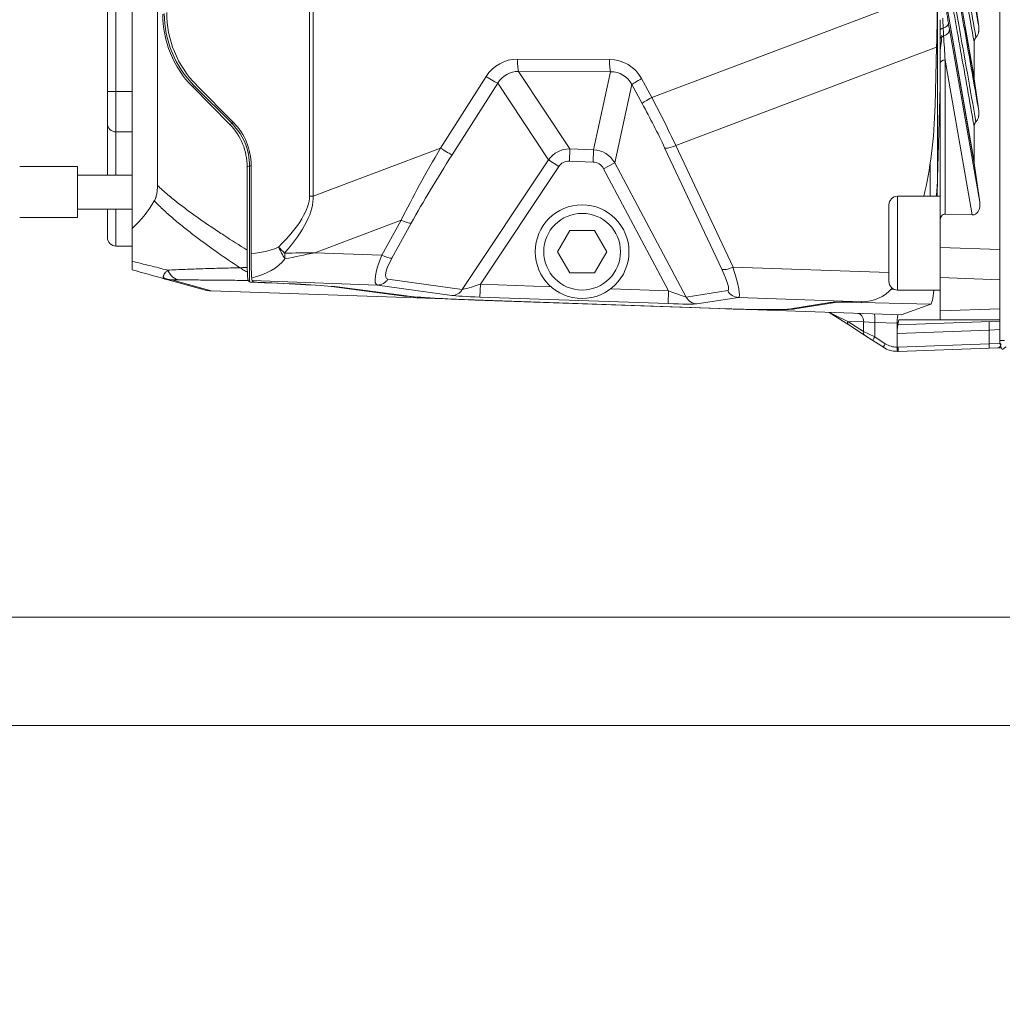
# Model space of a CAD drawing. Header units: millimetres. Extents: x 0 to 837, y 0 to 589.
# Tile 76 of 166: x 418 to 476, y 223 to 281. Entities that reach past the tile are written whole.
import ezdxf

# ---------------------------------------------------------------- set-up
doc = ezdxf.new("R2010")
doc.units = ezdxf.units.MM
doc.layers.add('1', color=7, linetype='Continuous', true_color=0xffffff)
doc.styles.add('ideas_simplex', font='simplex.shx')
doc.dimstyles.get("Standard").update_dxf_attribs({"dimtxt": 0.18, "dimasz": 0.18, "dimexe": 0.18, "dimexo": 0.0625, "dimgap": 0.09, "dimtad": 0, "dimtih": 1, "dimtoh": 1, "dimdec": 4, "dimzin": 0, "dimdsep": 46, "dimtxsty": 'Standard', "dimcen": 0.09, "dimadec": 0, "dimazin": 0, "dimtfac": 1, "dimtdec": 4, "dimtofl": 0, "dimtmove": 0, "dimatfit": 3, "dimfxl": 1, "dimtolj": 1, "dimtzin": 0, "dimarcsym": 0})

# ---------------------------------------------------------------- blocks, each defined once
blk = doc.blocks.new('_U9')
at = {"layer": '1', "color": 27, "lineweight": 13}
blk.add_line((543.68138, 255.359267), (543.68138, 224.895065), dxfattribs=at)
at = {"layer": '1', "color": 152, "lineweight": 13}
for p, q in [((490.695031, 247.859267), (545.68138, 247.859267)), ((397.385961, 245.904525), (545.68138, 245.904525))]:
    blk.add_line(p, q, dxfattribs=at)
at = {"layer": '1', "color": 87, "lineweight": 25}
for p, q in [((542.18138, 239.100065), (536.55638, 239.100065)), ((536.55638, 239.100065), (536.55638, 237.600065)), ((542.18138, 237.600065), (542.18138, 239.100065)), ((536.55638, 226.395065), (536.55638, 224.895065)), ((542.18138, 224.895065), (542.18138, 226.395065)), ((536.55638, 224.895065), (542.18138, 224.895065))]:
    blk.add_line(p, q, dxfattribs=at)
at = {"layer": '1', "color": 27, "lineweight": 18}
for points in [[(543.68138, 247.859267), (543.152399, 250.859265), (544.21036, 250.859269)], [(543.68138, 245.904525), (544.21036, 242.904527), (543.152399, 242.904523)]]:
    blk.add_solid(points, dxfattribs=at)
at = {"layer": '1', "color": 87, "linetype": 'Continuous', "lineweight": 25, "char_height": 3, "attachment_point": 7, "rotation": 90, "line_spacing_factor": 1.204819, "style": 'ideas_simplex'}
for s, insert in [('\\W1.2664;.077', (542.02788, 226.342565)), ('\\W1.3125;2', (534.71538, 230.797565))]:
    blk.add_mtext(s, dxfattribs=dict(at, insert=insert))

msp = doc.modelspace()

# ---------------------------------------------------------------- linework, layer by layer
at = {"layer": '1', "color": 143, "linetype": 'Continuous', "lineweight": 18}
msp.add_line((475.895, 262.148), (475.895, 359.571), dxfattribs=at)
at = {"layer": '1', "color": 9, "linetype": 'Continuous', "lineweight": 18}
for p, q in [((424.995, 268.726), (424.995, 352.993)), ((426.477, 350.473), (426.477, 271.246)), ((474.404, 272.55), (472.506, 283.406)), ((474.404, 277.5), (473.376, 283.384)), ((474.404, 282.45), (474.668, 280.566)), ((472.395, 278.394), (472.395, 279.823)), ((472.102, 275.948), (472.194, 279.362)), ((474.398, 279.643), (474.398, 277.584)), ((472.395, 269.155), (472.395, 278.394)), ((474.404, 277.5), (474.668, 275.617)), ((430.725, 274.823), (428.526, 277.051)), ((428.759, 277.147), (430.957, 274.92)), ((474.398, 272.634), (474.398, 274.693)), ((431.74, 267.452), (431.74, 272.346)), ((431.972, 272.442), (431.972, 267.25)), ((474.404, 272.55), (474.726, 270.257)), ((472.218, 270.609), (472.248, 271.677)), ((474.287, 269.513), (472.695, 269.569)), ((424.995, 266.797), (424.995, 268.726)), ((472.395, 269.155), (472.395, 267.602)), ((472.395, 265.835), (472.395, 267.602)), ((472.395, 263.89), (472.395, 265.835)), ((429.167, 265.134), (426.88, 265.769)), ((431.878, 265.588), (431.798, 265.671)), ((432.035, 265.66), (432.097, 265.596)), ((436.984, 265.277), (440.824, 264.775)), ((441.085, 264.761), (437.172, 265.273)), ((429.637, 265.062), (429.632, 265.062)), ((445.053, 264.524), (429.637, 265.062)), ((459.451, 264.021), (445.053, 264.524)), ((459.416, 264.022), (445.125, 264.521)), ((463.65, 263.998), (465.924, 264.37)), ((466.121, 264.361), (463.883, 263.996)), ((467.368, 264.416), (467.806, 264.416)), ((471.848, 264.278), (470.12, 263.648)), ((470.12, 263.648), (459.451, 264.021)), ((467.036, 263.06), (465.895, 263.796)), ((472.395, 263.359), (472.395, 263.89)), ((467.963, 262.462), (467.036, 263.06)), ((469.883, 263.158), (469.883, 262.562)), ((469.927, 263.064), (475.895, 263.272)), ((469.927, 263.064), (469.927, 263.064)), ((469.989, 263.359), (472.395, 263.359)), ((475.895, 263.359), (472.395, 263.359)), ((468.451, 262.147), (467.963, 262.462)), ((469.883, 262.562), (469.883, 261.759)), ((469.07, 261.748), (468.451, 262.147)), ((469.883, 261.759), (469.883, 261.759)), ((475.279, 261.696), (469.935, 261.509)), ((475.792, 261.714), (475.279, 261.696)), ((475.991, 261.721), (475.792, 261.714))]:
    msp.add_line(p, q, dxfattribs=at)
at = {"layer": '1', "color": 9, "linetype": 'Continuous', "lineweight": 13}
for p, q in [((435.4, 270.621), (435.4, 351.097)), ((435.617, 351.097), (435.617, 270.621)), ((472.248, 350.042), (472.248, 271.677)), ((472.508, 283.447), (474.398, 272.634)), ((473.377, 283.426), (474.398, 277.584)), ((455.482, 276.41), (472.238, 282.736)), ((472.948, 280.41), (474.726, 270.257)), ((472.194, 279.362), (456.89, 273.585)), ((447.608, 278.661), (452.998, 278.639)), ((474.287, 269.513), (472.695, 278.606)), ((472.695, 278.606), (472.695, 269.569)), ((443.083, 273.44), (445.765, 277.642)), ((453.059, 277.915), (447.668, 277.937)), ((447.668, 277.937), (450.672, 273.394)), ((452.059, 273.345), (453.059, 277.915)), ((454.881, 277.514), (455.482, 276.41)), ((428.634, 277.096), (428.526, 277.051)), ((430.854, 274.877), (428.634, 277.096)), ((446.448, 277.244), (443.767, 273.042)), ((449.422, 272.747), (446.448, 277.244)), ((454.314, 277.168), (453.309, 272.574)), ((454.915, 276.063), (454.314, 277.168)), ((472.248, 271.677), (472.395, 277.05)), ((430.725, 274.823), (430.854, 274.877)), ((430.854, 274.877), (430.927, 274.95)), ((435.617, 270.621), (443.083, 273.44)), ((450.647, 272.67), (450.672, 273.394)), ((450.672, 273.394), (452.059, 273.345)), ((452.034, 272.621), (452.059, 273.345)), ((459.596, 266.324), (456.238, 273.458)), ((456.89, 273.585), (460.248, 266.452)), ((431.798, 273.149), (431.896, 273.171)), ((444.365, 265.143), (449.422, 272.747)), ((450.02, 272.35), (449.422, 272.747)), ((431.878, 272.403), (431.74, 272.346)), ((431.878, 265.588), (431.878, 272.403)), ((431.878, 272.403), (431.972, 272.403)), ((450.02, 272.35), (445.428, 265.445)), ((452.034, 272.621), (450.647, 272.67)), ((452.657, 272.227), (453.309, 272.574)), ((456.468, 265.059), (452.657, 272.227)), ((453.309, 272.574), (457.497, 264.697)), ((471.814, 270.61), (471.814, 272.529)), ((435.617, 270.621), (435.4, 270.621)), ((440.773, 269.211), (435.709, 267.3)), ((439.638, 267.161), (440.773, 269.211)), ((441.371, 269.033), (440.235, 266.983)), ((472.395, 267.602), (475.895, 267.48)), ((435.709, 267.3), (439.638, 267.161)), ((460.248, 266.452), (469.395, 266.129)), ((475.895, 265.713), (472.395, 265.835)), ((427.321, 265.705), (429.637, 265.062)), ((439.38, 265.401), (432.035, 265.66)), ((432.37, 265.566), (432.37, 265.554)), ((436.984, 265.296), (436.984, 265.277)), ((443.741, 264.791), (439.38, 265.401)), ((440.004, 265.753), (444.365, 265.143)), ((445.428, 265.445), (445.402, 264.696)), ((445.428, 265.445), (449.572, 265.3)), ((440.824, 264.775), (440.824, 264.795)), ((456.442, 264.31), (445.402, 264.696)), ((453.07, 265.178), (456.468, 265.059)), ((456.468, 265.059), (456.442, 264.31)), ((457.497, 264.697), (459.938, 265.074)), ((460.564, 264.672), (458.123, 264.295)), ((467.806, 264.416), (460.564, 264.672)), ((466.121, 264.361), (466.121, 264.39)), ((471.848, 264.278), (466.946, 264.402)), ((463.883, 264.036), (463.883, 263.996)), ((472.395, 263.89), (475.895, 264.012)), ((466.987, 263.27), (467.914, 262.672)), ((467.914, 263.238), (466.987, 263.27)), ((468.565, 263.204), (467.914, 263.238)), ((467.914, 262.672), (467.914, 263.238)), ((469.883, 263.158), (468.565, 263.204)), ((468.565, 263.204), (468.565, 262.357)), ((467.914, 262.672), (468.565, 262.357)), ((468.565, 262.357), (469.184, 261.958)), ((475.279, 262.751), (469.883, 262.562)), ((475.895, 262.783), (475.279, 262.751)), ((475.279, 261.946), (475.279, 262.751)), ((469.935, 261.759), (475.279, 261.946)), ((475.279, 261.946), (475.963, 261.964))]:
    msp.add_line(p, q, dxfattribs=at)
at = {"layer": '1', "color": 251, "linetype": 'Continuous', "lineweight": 18}
for p, q in [((423.545, 276.759), (423.545, 344.959)), ((423.545, 274.889), (423.545, 276.759)), ((423.545, 271.859), (423.545, 274.889)), ((424.995, 274.389), (424.045, 274.389)), ((423.545, 268.189), (423.545, 269.859)), ((424.995, 267.689), (424.045, 267.689)), ((373.329, 239.555), (510.845, 239.555))]:
    msp.add_line(p, q, dxfattribs=at)
at = {"layer": '1', "color": 251, "linetype": 'Continuous', "lineweight": 13}
for p, q in [((424.045, 344.959), (424.045, 276.759)), ((424.045, 276.759), (423.545, 276.759)), ((424.045, 276.759), (424.045, 274.389)), ((424.995, 276.759), (424.045, 276.759)), ((424.045, 274.389), (424.045, 271.859)), ((424.045, 269.859), (424.045, 267.689))]:
    msp.add_line(p, q, dxfattribs=at)
at = {"layer": '1', "color": 252, "linetype": 'Continuous', "lineweight": 18}
for p, q in [((421.795, 272.359), (418.395, 272.359)), ((421.795, 269.359), (421.795, 272.359)), ((424.995, 271.859), (421.795, 271.859)), ((421.795, 269.859), (424.995, 269.859)), ((418.395, 269.359), (421.795, 269.359))]:
    msp.add_line(p, q, dxfattribs=at)
at = {"layer": '1', "color": 27, "linetype": 'Continuous', "lineweight": 13}
msp.add_line((469.895, 270.609), (469.895, 265.109), dxfattribs=at)
at = {"layer": '1', "color": 27, "linetype": 'Continuous', "lineweight": 18}
for p, q in [((472.395, 270.609), (469.895, 270.609)), ((469.395, 265.609), (469.395, 270.109)), ((450.673, 268.609), (449.952, 267.359)), ((452.117, 268.609), (450.673, 268.609)), ((452.838, 267.359), (452.117, 268.609)), ((449.952, 267.359), (450.673, 266.109)), ((452.117, 266.109), (452.838, 267.359)), ((450.673, 266.109), (452.117, 266.109)), ((469.895, 265.109), (472.395, 265.109))]:
    msp.add_line(p, q, dxfattribs=at)
at = {"layer": '1', "color": 143, "linetype": 'Continuous', "lineweight": 13}
msp.add_line((475.895, 262.148), (476.171, 262.148), dxfattribs=at)
at = {"layer": '1', "color": 27, "linetype": 'Continuous', "lineweight": 18}
msp.add_circle((451.395, 267.359), 2.75, dxfattribs=at)
at = {"layer": '1', "color": 27, "linetype": 'Continuous', "lineweight": 13}
msp.add_circle((451.395, 267.359), 2.25, dxfattribs=at)
at = {"layer": '1', "color": 251, "linetype": 'Continuous', "lineweight": 18}
for centre in [(424.045, 274.889), (424.045, 268.189)]:
    msp.add_arc(centre, 0.5, 180, 270, dxfattribs=at)
at = {"layer": '1', "color": 27, "linetype": 'Continuous', "lineweight": 18}
for centre, start, end in [((469.895, 270.109), 90, 180), ((469.895, 265.609), 180, 270)]:
    msp.add_arc(centre, 0.5, start, end, dxfattribs=at)
at = {"layer": '1', "color": 9, "linetype": 'Continuous', "lineweight": 18}
for centre, radius, start, end in [((429.702, 267.061), 2, 254.47596, 268), ((469.883, 263.009), 1.5, 237.17814, 270.30053)]:
    msp.add_arc(centre, radius, start, end, dxfattribs=at)
at = {"layer": '1', "color": 9, "linetype": 'Continuous', "lineweight": 13}
msp.add_arc((469.861, 263.009), 1.25, 237.17814, 270.99878, dxfattribs=at)
at = {"layer": '1', "color": 143, "linetype": 'Continuous', "lineweight": 18}
msp.add_arc((476.895, 262.148), 1, 180, 212.21055, dxfattribs=at)
at = {"layer": '1', "color": 9, "linetype": 'Continuous', "lineweight": 18}
for centre, major_axis, ratio, start_param, end_param in [((471.349, 281.967), (0.064, 10.708), 0.082871, 4.46717, 4.784734), ((432.734, 281.278), (1.08, -5.904), 0.99062, 4.529755, 5.314648), ((432.967, 281.374), (1.08, -5.904), 0.99062, 4.529755, 5.314648), ((474.705, 277.52), (0.088, -0.423), 0.693559, 4.419789, 4.616624), ((469.114, 276.804), (0, -9.813), 0.305731, 0.887609, 1.48353), ((428.27, 272.358), (0.63, -3.444), 0.99062, 1.388162, 2.173055), ((428.503, 272.454), (0.63, -3.444), 0.99062, 1.388162, 2.173055), ((474.705, 272.571), (0.088, -0.423), 0.693559, 4.419789, 4.616624), ((470.753, 273.474), (0.44, -5.094), 0.281545, 0.949401, 1.186046), ((421.246, 274.359), (0, -7.136), 0.855901, 0.660804, 0.971706), ((474.225, 270.222), (0.147, -0.702), 0.696643, 6.113289, 7.757821), ((472.695, 269.144), (0.015, -0.424), 0.706247, 3.092307, 4.663104), ((432.038, 268.16), (0, -2.502), 0.034914, 5.921482, 6.247042), ((432.378, 265.571), (0.5, -0.017), 0.034899, 3.177719, 4.696893), ((432.897, 265.569), (0.8, -0.028), 0.034899, 3.177719, 4.61166), ((432.286, 265.382), (5, -0.175), 0.034899, 0.350286, 1.5553), ((432.286, 265.382), (5.2, -0.182), 0.034899, 0.350286, 1.470067), ((445.053, 264.681), (4.5, -0.157), 0.034899, 3.491879, 4.713609), ((445.125, 264.671), (4.3, -0.15), 0.034899, 3.491879, 4.713609), ((467.72, 266.919), (1.471, -2.063), 0.964152, 5.680954, 6.502502), ((466.613, 267.41), (4.27, -0.253), 0.700952, 5.488104, 5.535598), ((471.836, 267.277), (0.003, -3.001), 0.092856, 0.033741, 0.763482), ((471.045, 264.159), (5.2, -0.182), 0.034899, 2.357415, 2.96828), ((471.045, 264.159), (5, -0.175), 0.034899, 2.533272, 2.96828), ((459.416, 264.172), (4.3, -0.15), 0.034899, 4.713609, 6.109873), ((459.451, 264.178), (4.5, -0.157), 0.034899, 4.713609, 6.109873), ((469.927, 263.155), (0, -0.5), 0.088443, 3.138456, 4.70621), ((469.927, 262.563), (0, 0.5), 0.087222, 0.00306, 1.572638), ((469.989, 262.359), (0, -1), 0.087489, 3.141593, 3.930967), ((469.883, 263.009), (0.032, -1.5), 0.999999, 6.267199, 6.29686)]:
    msp.add_ellipse(centre, major_axis=major_axis, ratio=ratio, start_param=start_param, end_param=end_param, dxfattribs=at)
at = {"layer": '1', "color": 9, "linetype": 'Continuous', "lineweight": 13}
for centre, major_axis, ratio, start_param, end_param in [((432.881, 281.339), (5.547, 2.297), 0.999405, 2.749146, 3.534039), ((472.695, 280.333), (0.3, 0), 0.513377, 1.961543, 3.141593), ((472.39, 280.713), (0.493, 0.081), 0.555445, 5.016168, 6.24161), ((472.453, 280.341), (0.493, 0.086), 0.701748, 4.899598, 6.234653), ((472.761, 282.184), (0.353, -2.514), 0.034118, 5.299287, 5.49116), ((472.695, 279.823), (-0.3, 0), 0.6788, 5.019443, 6.283185), ((472.695, 278.96), (0.297, -4.591), 0.004973, 4.479675, 4.789152), ((447.637, 276.33), (0.464, -2.288), 0.957638, 2.945957, 3.922661), ((447.694, 278.661), (0.003, 0.75), 0.114651, 1.571252, 2.878014), ((453.084, 278.639), (0.003, 0.75), 0.114651, 1.571252, 2.878014), ((452.888, 276.309), (1.166, 2.051), 0.949146, 5.751038, 6.774317), ((472.695, 278.394), (-0.3, 0), 0.707107, 4.712389, 6.283185), ((447.723, 276.33), (0.49, -1.542), 0.920728, 2.845451, 3.822154), ((445.851, 277.642), (-0.632, 0.403), 0.061968, 1.473997, 2.84673), ((452.974, 276.309), (0.725, 1.464), 0.912907, 5.700782, 6.724061), ((454.967, 277.514), (0.659, 0.359), 0.055088, 1.67167, 2.966792), ((455.568, 276.41), (0.659, 0.359), 0.055088, 1.67167, 2.966792), ((454.169, 275.482), (4.694, -8.915), 0.158202, 1.274075, 1.59164), ((453.517, 275.135), (4.437, -8.209), 0.179133, 1.26949, 1.587055), ((428.375, 272.401), (3.237, 1.341), 0.999083, 6.105454, 6.675632), ((447.117, 274.53), (8.664, 13.673), 0.177711, 1.762235, 2.0798), ((443.169, 273.44), (-0.632, 0.403), 0.061968, 1.473997, 2.84673), ((450.657, 271.893), (0.828, -1.253), 0.998681, 2.546547, 3.52325), ((451.997, 271.846), (0.321, 1.466), 0.99936, 5.434217, 6.457496), ((456.89, 273.805), (0.679, 0.319), 0.266611, 3.322751, 4.58756), ((447.715, 274.132), (8.925, 12.971), 0.17075, 1.771318, 2.088882), ((450.657, 271.893), (0.435, -0.659), 0.949906, 2.546547, 3.52325), ((451.997, 271.846), (-0.166, -0.759), 0.96485, 2.292625, 3.315904), ((379.306, 249.078), (56.009, 22.011), 0.140612, 5.972738, 6.227981), ((379.694, 249.078), (55.804, 22.098), 0.165852, 5.971715, 6.226959), ((440.773, 269.43), (0.656, -0.363), 0.258385, 4.854491, 5.978236), ((430.399, 268.204), (3.588, -0.137), 0.278524, 5.177049, 5.814998), ((433.971, 267.631), (0.673, -1.341), 0.232878, 4.595995, 5.133192), ((433.971, 267.631), (1.063, -1.058), 0.185774, 4.527943, 4.863567), ((433.971, 267.631), (-0.087, 1.497), 0.037614, 1.807682, 2.047975), ((440.569, 267.859), (1.221, 2.447), 0.20622, 1.960972, 3.200344), ((439.638, 267.38), (0.656, -0.363), 0.258385, 4.854491, 5.978236), ((441.167, 267.462), (1.231, 1.683), 0.25173, 2.03651, 3.275882), ((430.787, 268.204), (3.602, -0.172), 0.693136, 5.090968, 5.822863), ((460.248, 266.671), (0.679, 0.319), 0.266611, 3.322751, 4.58756), ((459.631, 267.205), (0.938, -2.531), 0.124782, 6.266844, 7.506216), ((427.374, 267.203), (0.046, -1.499), 0.88294, 5.821175, 6.208781), ((427.823, 267.204), (0.01, 1.5), 0.633083, 2.24119, 3.096492), ((458.979, 266.858), (0.975, -1.778), 0.151314, 6.228322, 7.467694), ((439.406, 266.15), (0.104, 0.743), 0.947853, 3.251316, 4.285064), ((445.462, 265.496), (1.136, 0.356), 0.032539, 3.395714, 4.672231), ((443.767, 265.54), (0.104, 0.743), 0.947853, 3.251316, 4.285064), ((445.436, 264.747), (1.761, -0.061), 0.029726, 3.417547, 4.694065), ((456.44, 265.113), (1.069, -0.414), 0.034508, 4.752325, 6.148588), ((458.15, 265.044), (-0.114, 0.741), 0.983008, 1.900991, 2.950307), ((460.59, 265.421), (-0.114, 0.741), 0.983008, 1.900991, 2.950307), ((456.414, 264.364), (1.731, -0.061), 0.030233, 4.729864, 6.126127), ((467.203, 263.25), (1.252, -0.54), 0.049546, 3.015386, 4.560449), ((467.546, 263.238), (0.017, 0.5), 0.737072, 4.738122, 6.283185), ((468.521, 263.204), (0.017, 0.5), 0.087103, 4.715431, 6.283185), ((467.171, 263.27), (0.136, 0.21), 0.675895, 1.981905, 3.141593), ((475.296, 262.751), (-0.017, 0.5), 0.034878, 0, 1.569578), ((468.099, 262.672), (-0.136, -0.21), 0.675895, 5.123497, 6.283185), ((468.586, 262.357), (0.136, 0.21), 0.073324, 1.618055, 3.141593), ((469.205, 261.958), (-0.136, -0.21), 0.073324, 4.759648, 6.283185), ((475.27, 261.946), (0.009, -0.25), 0.034878, 0, 1.569578), ((475.783, 261.964), (-0.009, 0.25), 0.719128, 3.141593, 4.183459), ((475.783, 261.964), (-0.009, 0.25), 0.719128, 4.214687, 4.651682), ((469.892, 263.009), (1.25, 0), 1, 4.705409, 4.747296), ((469.927, 261.759), (0.009, -0.25), 0.034878, 0, 1.569578)]:
    msp.add_ellipse(centre, major_axis=major_axis, ratio=ratio, start_param=start_param, end_param=end_param, dxfattribs=at)
at = {"layer": '1', "color": 143, "linetype": 'Continuous', "lineweight": 13}
msp.add_ellipse((476.303, 261.775), major_axis=(-0.254, -0.16), ratio=0.043295, start_param=4.781005, end_param=6.283185, dxfattribs=at)
at = {"layer": '1', "color": 9, "linetype": 'Continuous', "lineweight": 13}
for points, knots in [([(473.964, 284.584), (474.005, 284.351), (474.046, 284.118), (474.25, 282.953), (474.413, 282.021), (474.607, 280.914), (474.638, 280.74), (474.668, 280.566)], [0, 0, 0, 0, 0.17401, 0.17401, 0.870051, 0.870051, 1, 1, 1, 1]), ([(474.398, 279.643), (474.332, 280.015), (474.266, 280.387), (474.002, 281.866), (473.805, 282.971), (473.608, 284.077)], [0, 0, 0, 0, 0.251874, 0.251874, 1, 1, 1, 1]), ([(473.741, 284.241), (473.766, 284.102), (473.79, 283.962), (473.914, 283.263), (474.013, 282.705), (474.242, 281.41), (474.373, 280.673), (474.503, 279.937)], [0, 0, 0, 0, 0.097362, 0.097362, 0.486808, 0.486808, 1, 1, 1, 1]), ([(472.506, 283.406), (472.534, 283.188), (472.564, 282.966), (472.599, 282.71), (472.603, 282.681), (472.61, 282.624), (472.614, 282.595), (472.626, 282.509), (472.634, 282.452), (472.658, 282.281), (472.674, 282.167), (472.707, 281.942), (472.723, 281.829), (472.748, 281.662), (472.756, 281.606), (472.773, 281.497), (472.781, 281.443), (472.806, 281.282), (472.822, 281.178), (472.854, 280.976), (472.87, 280.878), (472.885, 280.782)], [0, 0, 0, 0, 0.25, 0.25, 0.28125, 0.28125, 0.3125, 0.3125, 0.375, 0.375, 0.5, 0.5, 0.625, 0.625, 0.6875, 0.6875, 0.75, 0.75, 0.875, 0.875, 1, 1, 1, 1]), ([(474.398, 274.693), (474.332, 275.065), (474.266, 275.438), (473.934, 277.299), (473.669, 278.789), (473.348, 280.591), (473.292, 280.904), (473.174, 281.567), (473.112, 281.917), (473.034, 282.355), (473.018, 282.443), (472.999, 282.552), (472.995, 282.574), (472.99, 282.602), (472.989, 282.607), (472.988, 282.614), (472.987, 282.615), (472.987, 282.617)], [0, 0, 0, 0, 0.14097, 0.14097, 0.704852, 0.704852, 0.823284, 0.823284, 0.955951, 0.955951, 0.989117, 0.989117, 0.997409, 0.997409, 0.999482, 0.999482, 1, 1, 1, 1]), ([(473.123, 282.782), (473.147, 282.643), (473.172, 282.503), (473.296, 281.804), (473.395, 281.246), (473.83, 278.787), (474.167, 276.887), (474.503, 274.987)], [0, 0, 0, 0, 0.053763, 0.053763, 0.268815, 0.268815, 1, 1, 1, 1]), ([(473.351, 283.128), (473.392, 282.895), (473.433, 282.662), (473.637, 281.497), (473.801, 280.565), (474.199, 278.294), (474.434, 276.955), (474.668, 275.617)], [0, 0, 0, 0, 0.093073, 0.093073, 0.465363, 0.465363, 1, 1, 1, 1]), ([(426.477, 271.246), (426.676, 271.06), (426.879, 270.88), (427.191, 270.617), (427.295, 270.531), (427.506, 270.36), (427.613, 270.276), (427.933, 270.026), (428.149, 269.863), (428.586, 269.543), (428.806, 269.385), (429.249, 269.075), (429.472, 268.922), (429.921, 268.62), (430.146, 268.471), (430.825, 268.027), (431.281, 267.737), (431.74, 267.452)], [0, 0, 0, 0, 0.125, 0.125, 0.1875, 0.1875, 0.25, 0.25, 0.375, 0.375, 0.5, 0.5, 0.625, 0.625, 0.75, 0.75, 1, 1, 1, 1]), ([(431.314, 266.418), (430.872, 266.711), (430.433, 267.009), (429.782, 267.466), (429.566, 267.621), (429.136, 267.933), (428.923, 268.092), (428.5, 268.413), (428.29, 268.576), (427.874, 268.908), (427.669, 269.077), (427.264, 269.422), (427.064, 269.598), (426.769, 269.869), (426.672, 269.961), (426.479, 270.146), (426.384, 270.24), (426.29, 270.335)], [0, 0, 0, 0, 0.25, 0.25, 0.375, 0.375, 0.5, 0.5, 0.625, 0.625, 0.75, 0.75, 0.875, 0.875, 0.9375, 0.9375, 1, 1, 1, 1]), ([(424.995, 266.797), (425.34, 266.712), (425.685, 266.626), (426.378, 266.453), (426.725, 266.365), (427.073, 266.277)], [0, 0, 0, 0, 0.5, 0.5, 1, 1, 1, 1]), ([(427.073, 266.277), (427.411, 266.293), (427.754, 266.307), (428.449, 266.334), (428.8, 266.347), (429.51, 266.37), (429.867, 266.381), (430.587, 266.4), (430.95, 266.41), (431.314, 266.418)], [0, 0, 0, 0, 0.25, 0.25, 0.5, 0.5, 0.75, 0.75, 1, 1, 1, 1]), ([(431.314, 266.418), (431.384, 266.419), (431.455, 266.422), (431.6, 266.429), (431.673, 266.434), (431.747, 266.44)], [0, 0, 0, 0, 0.5, 0.5, 1, 1, 1, 1]), ([(431.754, 266.156), (431.678, 266.197), (431.604, 266.239), (431.457, 266.326), (431.384, 266.371), (431.314, 266.418)], [0, 0, 0, 0, 0.5, 0.5, 1, 1, 1, 1]), ([(426.825, 265.843), (426.821, 265.856), (426.82, 265.869), (426.82, 265.898), (426.823, 265.914), (426.832, 265.946), (426.838, 265.963), (426.853, 265.998), (426.863, 266.016), (426.896, 266.072), (426.925, 266.111), (426.991, 266.192), (427.03, 266.234), (427.073, 266.277)], [0, 0, 0, 0, 0.125, 0.125, 0.25, 0.25, 0.375, 0.375, 0.5, 0.5, 0.75, 0.75, 1, 1, 1, 1]), ([(426.88, 265.769), (426.877, 265.77), (426.874, 265.771), (426.868, 265.774), (426.86, 265.779), (426.853, 265.786), (426.839, 265.805), (426.831, 265.822), (426.825, 265.843)], [0, 0, 0, 0, 0.125, 0.125, 0.25, 0.5, 0.5, 1, 1, 1, 1]), ([(427.77, 265.706), (427.728, 265.706), (427.686, 265.707), (427.604, 265.707), (427.564, 265.707), (427.487, 265.707), (427.449, 265.707), (427.397, 265.707), (427.38, 265.706), (427.349, 265.706), (427.334, 265.706), (427.321, 265.705)], [0, 0, 0, 0, 0.25, 0.25, 0.5, 0.5, 0.75, 0.75, 0.875, 0.875, 1, 1, 1, 1]), ([(431.798, 265.671), (431.454, 265.675), (431.112, 265.678), (430.432, 265.685), (430.093, 265.688), (429.42, 265.694), (429.086, 265.697), (428.423, 265.702), (428.095, 265.704), (427.77, 265.706)], [0, 0, 0, 0, 0.25, 0.25, 0.5, 0.5, 0.75, 0.75, 1, 1, 1, 1])]:
    msp.add_open_spline(points, degree=3, knots=knots, dxfattribs=at)
at = {"layer": '1', "color": 9, "linetype": 'Continuous', "lineweight": 18}
for points in [[(472.395, 280.333), (472.395, 280.435), (472.395, 280.643), (472.395, 280.862), (472.395, 280.974)], [(472.395, 279.823), (472.395, 279.901), (472.395, 280.065), (472.395, 280.241), (472.395, 280.333)], [(426.88, 265.769), (426.25, 265.944), (425.621, 266.119), (424.995, 266.293)], [(466.946, 264.402), (466.992, 264.403), (467.041, 264.405), (467.09, 264.408)]]:
    msp.add_open_spline(points, degree=3, dxfattribs=at)
at = {"layer": '1', "color": 9, "linetype": 'Continuous', "lineweight": 13}
for points in [[(472.552, 281.057), (472.557, 280.955), (472.567, 280.757), (472.576, 280.567), (472.581, 280.476)], [(472.581, 280.476), (472.585, 280.393), (472.593, 280.234), (472.601, 280.088), (472.604, 280.017)], [(431.878, 272.403), (431.878, 272.529), (431.865, 272.779), (431.825, 273.026), (431.798, 273.149)], [(433.937, 267.277), (434.528, 267.282), (435.118, 267.29), (435.709, 267.3)], [(433.961, 266.941), (434.544, 267.055), (435.126, 267.175), (435.709, 267.3)]]:
    msp.add_open_spline(points, degree=3, dxfattribs=at)
at = {"layer": '1', "color": 9, "linetype": 'Continuous', "lineweight": 18}
for points, knots in [([(474.668, 280.566), (474.676, 280.51), (474.679, 280.455), (474.677, 280.371), (474.675, 280.343), (474.669, 280.302), (474.667, 280.288), (474.663, 280.26), (474.66, 280.246), (474.65, 280.205), (474.643, 280.178), (474.624, 280.125), (474.613, 280.099), (474.594, 280.061), (474.587, 280.049), (474.573, 280.025), (474.565, 280.013), (474.541, 279.978), (474.523, 279.957), (474.503, 279.937)], [0, 0, 0, 0, 0.25, 0.25, 0.375, 0.375, 0.4375, 0.4375, 0.5, 0.5, 0.625, 0.625, 0.75, 0.75, 0.8125, 0.8125, 0.875, 0.875, 1, 1, 1, 1]), ([(474.503, 279.937), (474.484, 279.918), (474.468, 279.896), (474.448, 279.862), (474.442, 279.85), (474.431, 279.826), (474.426, 279.813), (474.414, 279.775), (474.408, 279.749), (474.4, 279.696), (474.398, 279.669), (474.398, 279.643)], [0, 0, 0, 0, 0.25, 0.25, 0.375, 0.375, 0.5, 0.5, 0.75, 0.75, 1, 1, 1, 1]), ([(474.668, 275.617), (474.676, 275.561), (474.679, 275.505), (474.677, 275.421), (474.675, 275.394), (474.669, 275.352), (474.667, 275.338), (474.663, 275.31), (474.66, 275.296), (474.65, 275.255), (474.643, 275.228), (474.624, 275.175), (474.613, 275.149), (474.594, 275.112), (474.587, 275.099), (474.573, 275.075), (474.565, 275.063), (474.541, 275.029), (474.523, 275.007), (474.503, 274.987)], [0, 0, 0, 0, 0.25, 0.25, 0.375, 0.375, 0.4375, 0.4375, 0.5, 0.5, 0.625, 0.625, 0.75, 0.75, 0.8125, 0.8125, 0.875, 0.875, 1, 1, 1, 1]), ([(474.503, 274.987), (474.484, 274.968), (474.468, 274.947), (474.448, 274.912), (474.442, 274.9), (474.431, 274.876), (474.426, 274.863), (474.414, 274.825), (474.408, 274.799), (474.402, 274.76), (474.401, 274.746), (474.399, 274.72), (474.398, 274.706), (474.398, 274.693)], [0, 0, 0, 0, 0.25, 0.25, 0.375, 0.375, 0.5, 0.5, 0.75, 0.75, 0.875, 0.875, 1, 1, 1, 1]), ([(426.29, 270.335), (426.325, 270.395), (426.355, 270.461), (426.385, 270.551), (426.391, 270.569), (426.402, 270.606), (426.407, 270.625), (426.422, 270.682), (426.43, 270.721), (426.452, 270.838), (426.462, 270.918), (426.471, 271.04), (426.474, 271.081), (426.477, 271.164), (426.477, 271.205), (426.477, 271.246)], [0, 0, 0, 0, 0.25, 0.25, 0.3125, 0.3125, 0.375, 0.375, 0.5, 0.5, 0.75, 0.75, 0.875, 0.875, 1, 1, 1, 1]), ([(431.74, 267.452), (431.74, 267.364), (431.74, 267.278), (431.74, 267.105), (431.741, 267.02), (431.742, 266.851), (431.743, 266.767), (431.744, 266.663), (431.744, 266.642), (431.745, 266.601), (431.746, 266.54), (431.746, 266.48), (431.747, 266.44)], [0, 0, 0, 0, 0.25, 0.25, 0.5, 0.5, 0.75, 0.75, 0.8125, 0.8125, 0.875, 1, 1, 1, 1]), ([(432.007, 265.82), (432.005, 265.848), (432, 265.913), (431.995, 265.998), (431.992, 266.069), (431.991, 266.094), (431.989, 266.146), (431.988, 266.173), (431.985, 266.256), (431.984, 266.315), (431.981, 266.41), (431.981, 266.442), (431.979, 266.492), (431.979, 266.509), (431.978, 266.543), (431.978, 266.56), (431.977, 266.647), (431.976, 266.718), (431.974, 266.828), (431.974, 266.865), (431.974, 266.921), (431.973, 266.94), (431.973, 266.979), (431.973, 266.998), (431.972, 267.094), (431.972, 267.172), (431.972, 267.25)], [0, 0, 0, 0, 0.125, 0.25, 0.25, 0.3125, 0.3125, 0.375, 0.375, 0.5, 0.5, 0.5625, 0.5625, 0.59375, 0.59375, 0.625, 0.625, 0.75, 0.75, 0.8125, 0.8125, 0.84375, 0.84375, 0.875, 0.875, 1, 1, 1, 1]), ([(424.995, 266.293), (424.995, 266.293), (424.995, 266.302), (424.995, 266.333), (424.995, 266.345), (424.995, 266.368), (424.995, 266.377), (424.995, 266.395), (424.995, 266.405), (424.995, 266.457), (424.995, 266.51), (424.995, 266.604), (424.995, 266.639), (424.995, 266.695), (424.995, 266.714), (424.995, 266.755), (424.995, 266.775), (424.995, 266.797)], [0, 0, 0, 0, 0.25, 0.25, 0.375, 0.375, 0.4375, 0.4375, 0.5, 0.5, 0.75, 0.75, 0.875, 0.875, 0.9375, 0.9375, 1, 1, 1, 1]), ([(431.747, 266.44), (431.748, 266.386), (431.749, 266.335), (431.751, 266.241), (431.753, 266.197), (431.754, 266.156)], [0, 0, 0, 0, 0.5, 0.5, 1, 1, 1, 1]), ([(431.754, 266.156), (431.756, 266.118), (431.757, 266.082), (431.76, 266.031), (431.76, 266.014), (431.762, 265.982), (431.763, 265.967), (431.767, 265.894), (431.771, 265.845), (431.775, 265.794), (431.776, 265.784), (431.778, 265.766), (431.779, 265.758), (431.782, 265.735), (431.784, 265.721), (431.79, 265.688), (431.794, 265.675), (431.798, 265.671)], [0, 0, 0, 0, 0.125, 0.125, 0.1875, 0.1875, 0.25, 0.25, 0.5, 0.5, 0.5625, 0.5625, 0.625, 0.625, 0.75, 0.75, 1, 1, 1, 1]), ([(426.88, 265.769), (426.897, 265.764), (426.916, 265.759), (426.952, 265.751), (427.006, 265.738), (427.061, 265.728), (427.172, 265.712), (427.246, 265.706), (427.321, 265.705)], [0, 0, 0, 0, 0.125, 0.125, 0.25, 0.5, 0.5, 1, 1, 1, 1]), ([(469.883, 261.759), (469.883, 261.742), (469.883, 261.726), (469.883, 261.702), (469.884, 261.694), (469.884, 261.678), (469.884, 261.67), (469.884, 261.648), (469.884, 261.633), (469.885, 261.613), (469.885, 261.606), (469.885, 261.594), (469.886, 261.588), (469.886, 261.57), (469.887, 261.56), (469.887, 261.546), (469.887, 261.542), (469.888, 261.534), (469.888, 261.527), (469.889, 261.522), (469.889, 261.517), (469.889, 261.515), (469.89, 261.512), (469.89, 261.51), (469.89, 261.509), (469.891, 261.509), (469.891, 261.509), (469.891, 261.509)], [0, 0, 0, 0, 0.125, 0.125, 0.1875, 0.1875, 0.25, 0.25, 0.375, 0.375, 0.4375, 0.4375, 0.5, 0.5, 0.625, 0.625, 0.6875, 0.6875, 0.75, 0.8125, 0.8125, 0.875, 0.875, 0.9375, 0.96875, 0.96875, 1, 1, 1, 1])]:
    msp.add_open_spline(points, degree=3, knots=knots, dxfattribs=at)
at = {"layer": '1', "color": 252, "linetype": 'Continuous', "lineweight": 18}
msp.add_open_spline([(472.411, 279.22), (472.424, 279.309), (472.436, 279.399), (472.466, 279.64), (472.481, 279.791), (472.496, 279.985), (472.499, 280.028), (472.502, 280.07)], degree=3, knots=[0, 0, 0, 0, 0.318115, 0.318115, 0.850526, 0.850526, 1, 1, 1, 1], dxfattribs=at)

# ---------------------------------------------------------------- dimensions: what is measured, and where the dimension line sits
at = {"layer": '1', "color": 87, "linetype": 'Continuous', "lineweight": 25}
dim = msp.add_linear_dim(base=(543.681, 245.905), p1=(486.736, 247.859), p2=(394.886, 245.905), angle=90, text='<>\\P[\\C87;{\\H1.00x;\\Fsimplex.shx;.077\\Fsimplex.shx;}\\C87; ]', dimstyle='Standard', override={"dimtxt": 3, "dimasz": 3, "dimexe": 2, "dimexo": 2.5, "dimgap": 1.5, "dimtad": 1, "dimtih": 0, "dimtoh": 0, "dimdec": 1, "dimlfac": 1, "dimzin": 8, "dimdsep": 44, "dimlunit": 2, "dimtxsty": 'ideas_simplex', "dimsah": 1, "dimse1": 0, "dimse2": 0, "dimsd1": 0, "dimsd2": 0, "dimclrd": 27, "dimclre": 152, "dimclrt": 87, "dimtol": 0, "dimtm": -0.1, "dimtfac": 0.5, "dimtdec": 2, "dimtofl": 1, "dimtmove": 0, "dimtzin": 8, "dimlwd": 13, "dimlwe": 13}, dxfattribs=at)
dim.commit()
dim.dimension.update_dxf_attribs({"geometry": '_U9', "text_midpoint": (543.681, 223.19), "dimtype": 160})

doc.saveas('drawing.dxf')
